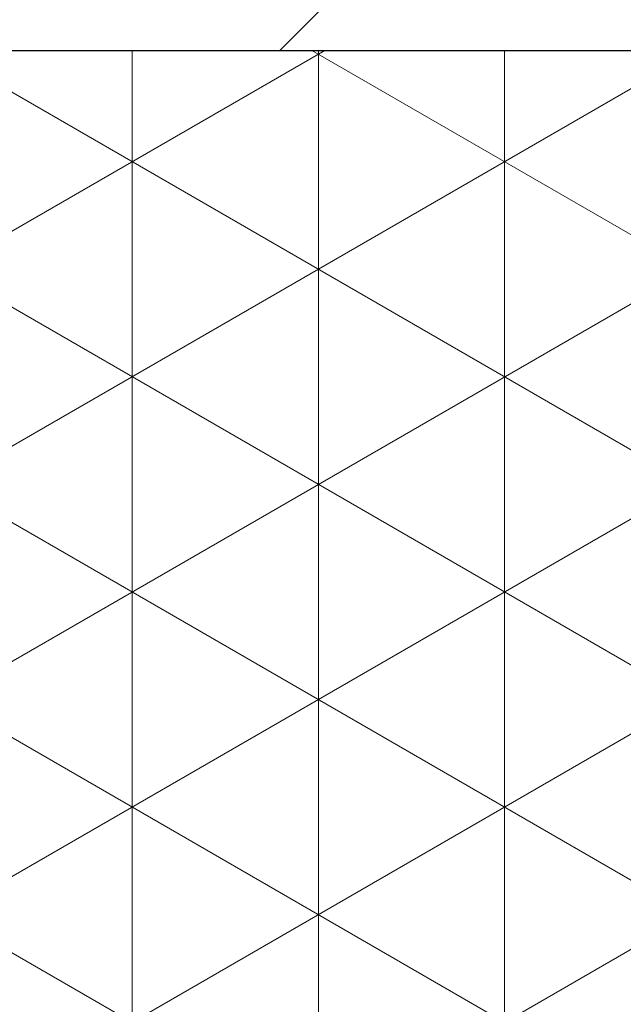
# Model space of a CAD drawing. Header units: millimetres. Extents: x -48448 to 452754, y -13941 to 17062.
# Tile 191 of 256: x 15203 to 15208, y 3610 to 3618. Entities that reach past the tile are written whole.
import ezdxf

# ---------------------------------------------------------------- set-up
doc = ezdxf.new("R2010")
doc.units = ezdxf.units.MM

msp = doc.modelspace()

# ---------------------------------------------------------------- hatches: boundary and pattern name
at = {"lineweight": 5}
h = msp.add_hatch(dxfattribs=at)
h.set_pattern_fill('ANSI31', color=256)
h.set_pattern_definition([(45, (-47770.6976, -3756.4557), (-2.24506403, 2.24506403), [])])
h.paths.add_polyline_path([(15251.3816, 3620.0862), (15091.3816, 3620.0862), (15091.3816, 3618.0862), (15251.3816, 3618.0862)])
h = msp.add_hatch(dxfattribs=at)
h.set_pattern_fill('NET3', color=256, scale=0.5, angle=90)
h.set_pattern_definition([(90, (-47770.6976, -3756.4557), (-1.5875, 1e-16), []), (150, (-47770.6976, -3756.4557), (-0.79375, -1.37481533), []), (210, (-47770.6976, -3756.4557), (0.79375, -1.37481533), [])])
h.paths.add_polyline_path([(15211.3816, 3618.0862), (15131.3816, 3618.0862), (15131.3816, 3602.0862), (15211.3816, 3602.0862)])

# ---------------------------------------------------------------- linework, layer by layer
msp.add_line((14973.8829, 3618.0862), (15376.4686, 3618.0862))
msp.add_lwpolyline([(15091.3816, 3618.0862), (15251.3816, 3618.0862), (15251.3816, 3620.0862), (15091.3816, 3620.0862)], close=True)
msp.add_lwpolyline([(15131.3816, 3602.0862), (15211.3816, 3602.0862), (15211.3816, 3618.0862), (15131.3816, 3618.0862)], close=True, dxfattribs=at)

doc.saveas('drawing.dxf')
